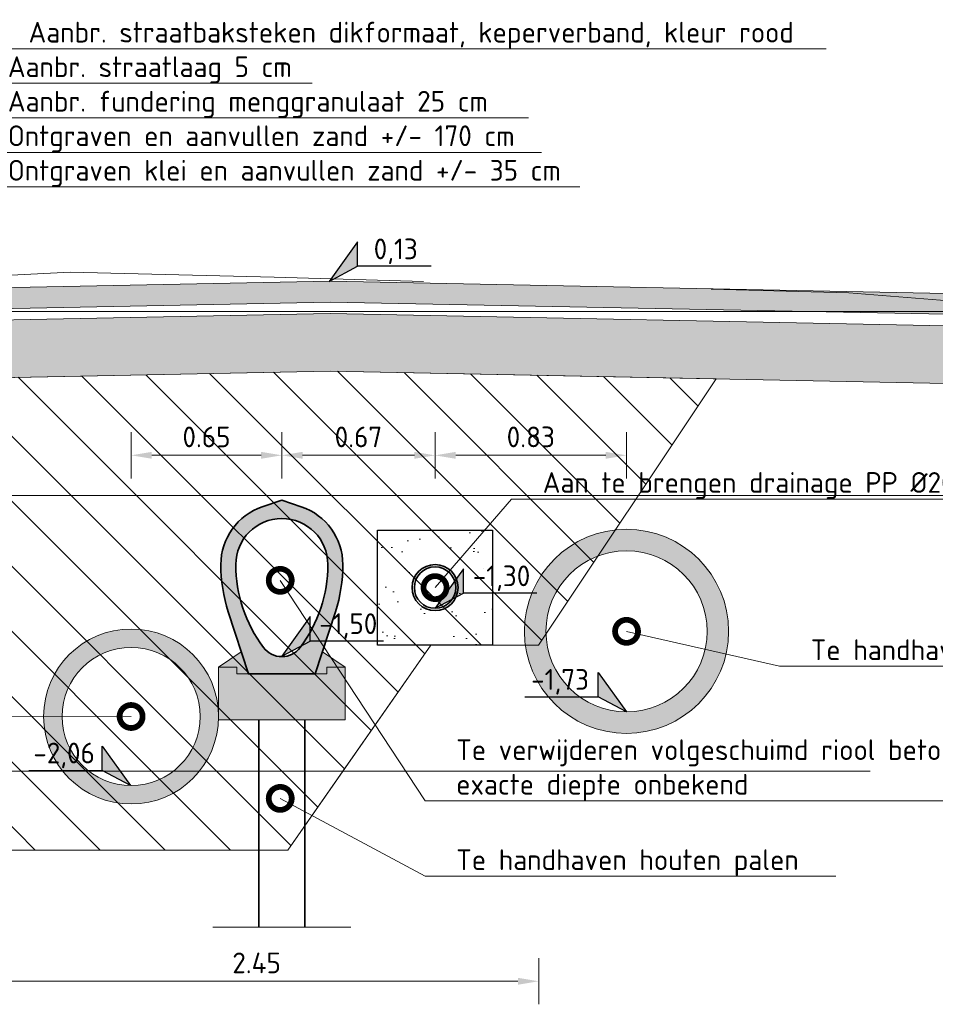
# Model space of a CAD drawing. Header units: metres. Extents: x 92403 to 95147, y 464428 to 465602.
# Tile 45 of 256: x 92437.15 to 92441.13, y 465043.12 to 465047.4. Entities that reach past the tile are written whole.
import ezdxf
from ezdxf import colors
from ezdxf.entities.mleader import LeaderData, LeaderLine
from ezdxf.enums import TextEntityAlignment as Align
from ezdxf.math import Vec2, Vec3

# ---------------------------------------------------------------- set-up
doc = ezdxf.new("R2010")
doc.units = ezdxf.units.M
for name, pattern in [('AL-NAP_LIJN', [15.25, 12, -1.5, 0.25, -1.5]), ('DASHED', [0.75, 0.5, -0.25]), ('RI-DRAINAGE', [19.2, 6, -1.8, 1.8, -1.8, 2.4, -1.8, 1.8, -1.8]), ('XX-AFBREEK', [7, 4, -1, 1, -1])]:
    doc.linetypes.add(name, pattern=pattern)
doc.layers.get('0').update_dxf_attribs({"linetype": 'CONTINUOUS'})
doc.layers.get('Defpoints').update_dxf_attribs({"linetype": 'CONTINUOUS'})
doc.layers.add('00_ 06-gps', color=7, linetype='CONTINUOUS')
for name, color, linetype, lineweight in [('B-WE-OG-HOOGTELIJN-G', 7, 'CONTINUOUS', 18), ('B-WE-VH-VERHARDING_FUNDERING-A-100', 252, 'CONTINUOUS', 18), ('B-WE-VH-VERHARDING_FUNDERING-A-50', 252, 'CONTINUOUS', 18), ('N-WE-GW-GROND_ZAND-AD-50', 7, 'CONTINUOUS', 18), ('N-WE-GW-GROND_ZAND_CUNETZAND-WERK-A-200', 7, 'CONTINUOUS', 18), ('N-WE-RI-DRAINAGE_DRAIN-G', 90, 'RI-DRAINAGE', 35), ('N-WE-VH-VERHARDING_FUNDERING-A-50', 252, 'CONTINUOUS', 18), ('X-XX-AL-AFBREEKLIJN-G', 7, 'XX-AFBREEK', 18), ('X-XX-AL-DETAIL1-G', 7, 'CONTINUOUS', 18), ('X-XX-AL-DETAIL1-GD', 7, 'CONTINUOUS', 25), ('X-XX-AL-DETAIL1-M', 7, 'CONTINUOUS', 18), ('X-XX-AL-DETAIL1-T18', 7, 'CONTINUOUS', 18), ('X-XX-AL-DETAIL3-G', 7, 'CONTINUOUS', 35), ('X-XX-AL-HOOGTELABEL-S', 7, 'CONTINUOUS', 25), ('X-XX-AL-NAP-G', 7, 'AL-NAP_LIJN', 18), ('X-XX-AL-RMB - profiel', 7, 'CONTINUOUS', 9)]:
    doc.layers.add(name, color=color, linetype=linetype, lineweight=lineweight)
for name, color, linetype, lineweight, true_color in [('B-WE-RI-GWA-V', 7, 'CONTINUOUS', 18, 0xff8400), ('N-WE-RI-HWA-V', 7, 'CONTINUOUS', 18, 0x007bff), ('N-WE-VH-VERHARDING_STRAATBAKSTEEN-DIK-ELLEBOOG-A', 7, 'CONTINUOUS', 25, 0xe1bfb7)]:
    doc.layers.add(name, color=color, linetype=linetype, lineweight=lineweight, true_color=true_color)
doc.styles.add('NLCS-ISO', font='NLCS-ISO.ttf')
doc.styles.add('NLCS-ISO-M50-T18', font='NLCS-ISO.ttf', dxfattribs={"height": 0.09})
doc.dimstyles.new('NLCS-M50-T18-PIJL_L2_H1', dxfattribs={"dimscale": 0.05, "dimtxt": 2.5, "dimasz": 1.8, "dimexe": 2, "dimexo": 2, "dimgap": 0.7, "dimtad": 1, "dimzin": 0, "dimdsep": 46, "dimtxsty": 'NLCS-ISO-M50-T18', "dimcen": 2.5, "dimdle": 2, "dimclrd": 256, "dimclre": 256, "dimclrt": 10, "dimadec": 1, "dimazin": 0, "dimtfac": 1, "dimtdec": 3, "dimtofl": 0, "dimtmove": 0, "dimatfit": 3, "dimfxl": 2, "dimfxlon": 1, "dimtfillclr": 256, "dimtolj": 1, "dimtzin": 0, "dimlwd": -1, "dimlwe": -1, "dimarcsym": 0})
pattern_1 = [(135, (0, 0), (-0.14142135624, -0.14142135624), [])]

# ---------------------------------------------------------------- blocks, each defined once
blk = doc.blocks.new('SAL-HOOGTELABEL_02-SO')
for p, q in [((2.461, 3.435), (0, 0)), ((2.461, 1.312), (2.461, 3.435)), ((0, 0), (2.461, 1.312)), ((8.838, 1.312), (2.461, 1.312))]:
    blk.add_line(p, q)
blk.add_solid([(2.461, 3.435), (0, 0), (2.461, 1.312)])
at = {"style": 'NLCS-ISO'}
blk.add_attdef('...', text='', height=1.8, dxfattribs=at).set_placement((5.773, 2.615), align=Align.MIDDLE)
blk = doc.blocks.new('_DotSmall')
at = {"const_width": 0.5}
blk.add_lwpolyline([(-0.0625, 0, 1), (0.0625, 0, 1)], format="xyb", close=True, dxfattribs=at)
blk = doc.blocks.new('*D902')
at = {"layer": 'Defpoints', "color": 0, "transparency": 16777216}
for p in [(92439.4044, 465044.6797), (92436.9542, 465043.7897), (92439.4044, 465043.2193)]:
    blk.add_point(p, dxfattribs=at)
at = {"layer": 'X-XX-AL-DETAIL1-M', "transparency": 16777216}
for p, q in [((92436.9542, 465043.3193), (92436.9542, 465043.1193)), ((92439.4044, 465043.3193), (92439.4044, 465043.1193)), ((92437.0442, 465043.2193), (92439.3144, 465043.2193))]:
    blk.add_line(p, q, dxfattribs=at)
for points in [[(92437.0442, 465043.2343), (92437.0442, 465043.2043), (92436.9542, 465043.2193)], [(92439.3144, 465043.2343), (92439.3144, 465043.2043), (92439.4044, 465043.2193)]]:
    blk.add_solid(points, dxfattribs=at)
at = {"layer": 'X-XX-AL-DETAIL1-M', "color": 10, "transparency": 16777216, "insert": (92438.1793, 465043.2993), "char_height": 0.09, "attachment_point": 5, "style": 'NLCS-ISO-M50-T18'}
blk.add_mtext('\\A1;2.45', dxfattribs=at)
blk = doc.blocks.new('*D903')
at = {"layer": 'Defpoints', "color": 0, "transparency": 16777216}
for p in [(92438.2888, 465045.5044), (92437.6342, 465044.6697), (92438.2888, 465044.6297)]:
    blk.add_point(p, dxfattribs=at)
at = {"layer": 'X-XX-AL-DETAIL1-M', "transparency": 16777216}
for p, q in [((92437.6342, 465045.4044), (92437.6342, 465045.6044)), ((92438.2888, 465045.4044), (92438.2888, 465045.6044)), ((92437.7242, 465045.5044), (92438.1988, 465045.5044))]:
    blk.add_line(p, q, dxfattribs=at)
for points in [[(92437.7242, 465045.5194), (92437.7242, 465045.4894), (92437.6342, 465045.5044)], [(92438.1988, 465045.5194), (92438.1988, 465045.4894), (92438.2888, 465045.5044)]]:
    blk.add_solid(points, dxfattribs=at)
at = {"layer": 'X-XX-AL-DETAIL1-M', "color": 10, "transparency": 16777216, "insert": (92437.9615, 465045.5844), "char_height": 0.09, "attachment_point": 5, "style": 'NLCS-ISO-M50-T18'}
blk.add_mtext('\\A1;0.65', dxfattribs=at)
blk = doc.blocks.new('*D904')
at = {"layer": 'Defpoints', "color": 0, "transparency": 16777216}
for p in [(92438.9544, 465045.5044), (92438.9544, 465044.8397), (92438.2888, 465044.6297)]:
    blk.add_point(p, dxfattribs=at)
at = {"layer": 'X-XX-AL-DETAIL1-M', "transparency": 16777216}
for p, q in [((92438.2888, 465045.4044), (92438.2888, 465045.6044)), ((92438.9544, 465045.4044), (92438.9544, 465045.6044)), ((92438.3788, 465045.5044), (92438.8644, 465045.5044))]:
    blk.add_line(p, q, dxfattribs=at)
for points in [[(92438.3788, 465045.5194), (92438.3788, 465045.4894), (92438.2888, 465045.5044)], [(92438.8644, 465045.5194), (92438.8644, 465045.4894), (92438.9544, 465045.5044)]]:
    blk.add_solid(points, dxfattribs=at)
at = {"layer": 'X-XX-AL-DETAIL1-M', "color": 10, "transparency": 16777216, "insert": (92438.6216, 465045.5844), "char_height": 0.09, "attachment_point": 5, "style": 'NLCS-ISO-M50-T18'}
blk.add_mtext('\\A1;0.67', dxfattribs=at)
blk = doc.blocks.new('*D905')
at = {"layer": 'Defpoints', "color": 0, "transparency": 16777216}
for p in [(92439.786, 465045.5044), (92438.9544, 465044.8397), (92439.786, 465044.7397)]:
    blk.add_point(p, dxfattribs=at)
at = {"layer": 'X-XX-AL-DETAIL1-M', "transparency": 16777216}
for p, q in [((92438.9544, 465045.4044), (92438.9544, 465045.6044)), ((92439.786, 465045.4044), (92439.786, 465045.6044)), ((92439.0444, 465045.5044), (92439.696, 465045.5044))]:
    blk.add_line(p, q, dxfattribs=at)
for points in [[(92439.0444, 465045.5194), (92439.0444, 465045.4894), (92438.9544, 465045.5044)], [(92439.696, 465045.5194), (92439.696, 465045.4894), (92439.786, 465045.5044)]]:
    blk.add_solid(points, dxfattribs=at)
at = {"layer": 'X-XX-AL-DETAIL1-M', "color": 10, "transparency": 16777216, "insert": (92439.3702, 465045.5844), "char_height": 0.09, "attachment_point": 5, "style": 'NLCS-ISO-M50-T18'}
blk.add_mtext('\\A1;0.83', dxfattribs=at)

msp = doc.modelspace()

# ---------------------------------------------------------------- hatches: boundary and pattern name
at = {"layer": '00_ 06-gps'}
h = msp.add_hatch(color=252, dxfattribs=at)
h.dxf.hatch_style = 1
edge = h.paths.add_edge_path()
edge.add_line((92438.203862, 465045.280673), (92438.288862, 465045.309673))
edge.add_line((92438.288862, 465045.309673), (92438.373537, 465045.28078))
edge.add_arc((92438.288862, 465045.029673), 0.265, 0, 71.365414, ccw=False)
edge.add_arc((92437.873438, 465045.030887), 0.680425, 342.358036, 359.897698, ccw=False)
edge.add_line((92438.521862, 465044.824673), (92438.433862, 465044.554673))
edge.add_line((92438.433862, 465044.554673), (92438.143862, 465044.554673))
edge.add_line((92438.143862, 465044.554673), (92438.056507, 465044.823873))
edge.add_arc((92438.688862, 465045.029673), 0.665, 180, 198.027458, ccw=False)
edge.add_arc((92438.288867, 465045.029671), 0.265005, 108.709354, 179.99965, ccw=False)
edge = h.paths.add_edge_path(flags=16)
edge.add_arc((92438.288862, 465045.029673), 0.2, 0, 180, ccw=False)
edge.add_arc((92437.888862, 465045.029673), 0.6, -36.870719, 0, ccw=False)
edge.add_arc((92438.288862, 465044.729688), 0.100009, 216.860442, 323.117993, ccw=False)
edge.add_arc((92438.688862, 465045.029673), 0.6, 180, 216.867125, ccw=False)
at = {"layer": 'B-WE-RI-GWA-V'}
h = msp.add_hatch(color=256, dxfattribs=at)
h.dxf.hatch_style = 1
edge = h.paths.add_edge_path()
edge.add_arc((92439.786047, 465044.739679), 0.443333, 0, 360)
edge = h.paths.add_edge_path(flags=17)
edge.add_arc((92439.786047, 465044.739679), 0.35, 0, 360)
at = {"layer": 'B-WE-VH-VERHARDING_FUNDERING-A-100'}
h = msp.add_hatch(color=256, dxfattribs=at)
h.dxf.hatch_style = 1
h.paths.add_polyline_path([(92438.563862, 465044.554673), (92438.563862, 465044.584673), (92438.483862, 465044.584673), (92438.483862, 465044.554673), (92438.093862, 465044.554673), (92438.093862, 465044.584673), (92438.013862, 465044.584673), (92438.013862, 465044.554673), (92438.013862, 465044.354673), (92438.563862, 465044.354673)])
h.paths.add_polyline_path([(92438.465187, 465044.650784), (92438.433862, 465044.554673), (92438.483862, 465044.554673), (92438.483862, 465044.584673), (92438.563862, 465044.584673)])
h.paths.add_polyline_path([(92438.112649, 465044.650859), (92438.013862, 465044.584673), (92438.093862, 465044.584673), (92438.093862, 465044.554673), (92438.143862, 465044.554673)])
at = {"layer": 'B-WE-VH-VERHARDING_FUNDERING-A-50'}
h = msp.add_hatch(dxfattribs=at)
h.set_pattern_fill('AVH-FUNDERING_GRANULAAT', color=256, scale=0.03, pattern_type=2)
h.set_pattern_definition([(0, (0.285, 0.192), (0, 0.3), [0, -0.3]), (0, (0.288, 0.087), (0, 0.3), [0, -0.3]), (0, (0.297, 0.249), (0, 0.3), [0, -0.3]), (338.1986, (0.141, 0.156), (0.900000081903, -0.29999997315), [0.0323109, -1.5832386]), (216.8699, (0.171, 0.144), (0.899999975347, 0.600000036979), [0.015, -1.485]), (130.6013, (0.159, 0.135), (1.5000001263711, -1.7999997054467), [0.0276585, -2.7382047]), (206.5651, (0.06, 0.099), (-0.299999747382, -0.30000039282), [0.0067083, -0.6641121]), (326.3099, (0.054, 0.096), (0.599999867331, -0.300000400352), [0.0108168, -1.0708488]), (108.4349, (0.063, 0.09), (-0.299999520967, 0.600000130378), [0.0094869, -0.9391965]), (225, (0.252, 0.069), (-5e-17, -0.30000009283), [0.0127278, -0.4115361]), (0, (0.243, 0.06), (0.3, 0.3), [0.018, -0.282]), (135, (0.261, 0.06), (-0.30000009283, 3e-17), [0.0127278, -0.4115361]), (251.5651, (0.216, 0.261), (0.299999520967, 0.600000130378), [0.0094869, -0.9391965]), (0, (0.213, 0.252), (0.3, 0.3), [0.015, -0.285]), (143.1301, (0.228, 0.252), (-0.899999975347, 0.600000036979), [0.015, -1.485]), (213.6901, (0.057, 0.264), (0.599999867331, 0.300000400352), [0.0108168, -1.0708488]), (341.5651, (0.048, 0.258), (-0.600000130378, 0.299999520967), [0.0189738, -0.9297096]), (126.8699, (0.066, 0.252), (0.600000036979, -0.899999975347), [0.015, -1.485]), (0, (0.144, 0.252), (0, 0.3), [0, -0.3]), (0, (0.063, 0.174), (0, 0.3), [0, -0.3]), (0, (0.147, 0.063), (0, 0.3), [0, -0.3]), (0, (0.228, 0.156), (0, 0.3), [0, -0.3]), (0, (0.141, 0.207), (0, 0.3), [0, -0.3]), (0, (0.075, 0.216), (0, 0.3), [0, -0.3]), (0, (0.102, 0.198), (0, 0.3), [0, -0.3]), (0, (0.09, 0.126), (0, 0.3), [0, -0.3]), (0, (0.018, 0.138), (0, 0.3), [0, -0.3]), (0, (0.021, 0.207), (0, 0.3), [0, -0.3]), (0, (0.012, 0.273), (0, 0.3), [0, -0.3]), (0, (0.105, 0.285), (0, 0.3), [0, -0.3]), (0, (0.171, 0.297), (0, 0.3), [0, -0.3]), (0, (0.276, 0.285), (0, 0.3), [0, -0.3]), (0, (0.204, 0.192), (0, 0.3), [0, -0.3]), (0, (0.174, 0.246), (0, 0.3), [0, -0.3]), (0, (0.198, 0.102), (0, 0.3), [0, -0.3]), (0, (0.108, 0.087), (0, 0.3), [0, -0.3]), (0, (0.198, 0.021), (0, 0.3), [0, -0.3]), (0, (0.099, 0.039), (0, 0.3), [0, -0.3]), (0, (0.003, 0.03), (0, 0.3), [0, -0.3]), (0, (0.039, 0.015), (0, 0.3), [0, -0.3]), (0, (0.042, 0.057), (0, 0.3), [0, -0.3]), (0, (0.243, 0.009), (0, 0.3), [0, -0.3]), (0, (0.279, 0.132), (0, 0.3), [0, -0.3]), (0, (0.264, 0.222), (0, 0.3), [0, -0.3]), (0, (0.126, 0.006), (0, 0.3), [0, -0.3])])
h.paths.add_polyline_path([(92446.246868, 465045.915373), (92446.246868, 465046.129679), (92444.459605, 465046.129679), (92441.247984, 465046.065449), (92438.498658, 465046.120428), (92435.748658, 465046.065428), (92435.748658, 465046.035479), (92435.749164, 465045.990479), (92435.553658, 465045.990479), (92435.303658, 465045.990479), (92435.24869, 465045.990479), (92435.251209, 465045.805429), (92438.498659, 465045.870378), (92441.247984, 465045.815399)])
h.paths.add_polyline_path([(92444.459605, 465046.129679), (92446.246868, 465046.129679), (92446.246868, 465046.165423)])
at = {"layer": 'N-WE-GW-GROND_ZAND-AD-50'}
h = msp.add_hatch(dxfattribs=at)
h.set_pattern_fill('AGW-GROND_ZAND', color=256, scale=0.1, pattern_type=2)
h.set_pattern_definition([(37.5, (-2123.68636, 454.9705), (-0.00629933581, 0.1926823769), [0, -0.152, 0, -0.17, 0, -0.1625]), (7.5, (-2123.68636, 454.9705), (0.17697767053, 0.28221460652), [0, -0.082, 0, -0.137, 0, -0.0525]), (327.5, (-2123.80936, 454.9705), (0.311414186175, 0.000565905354), [0, -0.05, 0, -0.18, 0, -0.235]), (317.5, (-2123.80936, 454.9705), (0.30061266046, 0.0877675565), [0, -0.025, 0, -0.118, 0, -0.135])])
h.paths.add_polyline_path([(92438.704392, 465044.679679), (92439.204392, 465044.679679), (92439.204392, 465045.179679), (92438.954392, 465045.179679), (92438.704392, 465045.179679)])
h.paths.add_polyline_path([(92439.054392, 465044.929679, -1), (92438.854392, 465044.929679, -1)], flags=16)
at = {"layer": 'N-WE-GW-GROND_ZAND_CUNETZAND-WERK-A-200'}
h = msp.add_hatch(dxfattribs=at)
h.set_pattern_fill('AGW-WERK_ONTGRAVEN', color=256, scale=0.04, pattern_type=2)
h.set_pattern_definition(pattern_1)
h.paths.add_polyline_path([(92436.725562, 465044.132679), (92435.605668, 465045.812519), (92438.498659, 465045.870378), (92440.175832, 465045.836839), (92439.404392, 465044.679679), (92438.935786, 465044.679679), (92438.553772, 465044.132679)])
h = msp.add_hatch(dxfattribs=at)
h.set_pattern_fill('AGW-WERK_ONTGRAVEN', color=3, scale=0.04, pattern_type=2)
h.set_pattern_definition(pattern_1)
h.paths.add_polyline_path([(92436.725562, 465044.132679), (92438.553772, 465044.132679), (92438.314228, 465043.789679), (92436.954228, 465043.789679)])
at = {"layer": 'N-WE-RI-HWA-V'}
h = msp.add_hatch(color=256, dxfattribs=at)
h.dxf.hatch_style = 1
edge = h.paths.add_edge_path()
edge.add_arc((92437.634228, 465044.369679), 0.38, 0, 360)
edge = h.paths.add_edge_path(flags=17)
edge.add_arc((92437.634228, 465044.369679), 0.3, 0, 360)
at = {"layer": 'N-WE-VH-VERHARDING_STRAATBAKSTEEN-DIK-ELLEBOOG-A', "lineweight": 0, "ltscale": 1}
h = msp.add_hatch(color=256, dxfattribs=at)
h.dxf.hatch_style = 1
h.paths.add_polyline_path([(92441.959021, 465046.129679), (92441.24809, 465046.129679), (92441.247984, 465046.115459)])
h.paths.add_polyline_path([(92441.24809, 465046.129679), (92440.536884, 465046.129679), (92441.247984, 465046.115459)])
h.paths.add_polyline_path([(92446.246868, 465046.305443), (92441.248658, 465046.205479), (92441.24809, 465046.129679), (92441.959021, 465046.129679), (92446.246868, 465046.215433)])
h.paths.add_polyline_path([(92441.248658, 465046.205479), (92438.498658, 465046.260479), (92435.748658, 465046.205479), (92435.748658, 465046.129679), (92436.460683, 465046.129679), (92438.498658, 465046.170438), (92440.536884, 465046.129679), (92441.24809, 465046.129679)])

# ---------------------------------------------------------------- linework, layer by layer
at = {"layer": 'B-WE-OG-HOOGTELIJN-G', "color": 1, "linetype": 'DASHED', "ltscale": 5, "flags": 128}
msp.add_lwpolyline([(92446.396868, 465046.303679), (92444.13407, 465046.234679), (92442.346382, 465046.197679), (92441.648268, 465046.139679), (92440.750946, 465046.209679), (92438.254964, 465046.277679), (92437.369228, 465046.299679), (92436.165698, 465046.242679), (92434.352996, 465046.185679), (92434.310806, 465046.279679), (92434.202894, 465046.290679), (92433.001266, 465046.332679), (92431.368658, 465046.332679)], dxfattribs=at)
at = {"layer": 'N-WE-RI-DRAINAGE_DRAIN-G', "linetype": 'ByBlock'}
for radius in [0.1, 0.09]:
    msp.add_circle((92438.954392, 465044.929679), radius, dxfattribs=at)
at = {"layer": 'N-WE-VH-VERHARDING_FUNDERING-A-50'}
msp.add_lwpolyline([(92440.175832, 465045.836839), (92439.404392, 465044.679679), (92438.935786, 465044.679679), (92438.314228, 465043.789679), (92436.954228, 465043.789679), (92435.605668, 465045.812519)], dxfattribs=at)
at = {"layer": 'N-WE-VH-VERHARDING_FUNDERING-A-50', "flags": 128}
msp.add_lwpolyline([(92436.725562, 465044.132679), (92438.553772, 465044.132679), (92438.314228, 465043.789679), (92436.954228, 465043.789679), (92436.725562, 465044.132679)], dxfattribs=at)
at = {"layer": 'X-XX-AL-AFBREEKLIJN-G', "ltscale": 0.5}
msp.add_line((92437.988862, 465043.454993), (92438.588862, 465043.454993), dxfattribs=at)
at = {"layer": 'X-XX-AL-AFBREEKLIJN-G', "color": 251, "flags": 128}
msp.add_lwpolyline([(92447.843722, 465044.132679), (92431.368658, 465044.132679)], dxfattribs=at)
at = {"layer": 'X-XX-AL-DETAIL1-G'}
for centre, radius in [((92439.786047, 465044.739679), 0.443333), ((92439.786047, 465044.739679), 0.35), ((92437.634228, 465044.369679), 0.38), ((92437.634228, 465044.369679), 0.3)]:
    msp.add_circle(centre, radius, dxfattribs=at)
at = {"layer": 'X-XX-AL-DETAIL1-GD', "flags": 128}
msp.add_lwpolyline([(92438.954392, 465045.179679), (92439.204392, 465045.179679), (92439.204392, 465044.679679), (92438.704392, 465044.679679), (92438.704392, 465045.179679), (92438.954392, 465045.179679)], dxfattribs=at)
at = {"layer": 'X-XX-AL-DETAIL3-G'}
for p, q in [((92438.188862, 465044.354673), (92438.188862, 465043.454993)), ((92438.388862, 465044.354673), (92438.388862, 465043.454993))]:
    msp.add_line(p, q, dxfattribs=at)
at = {"layer": 'X-XX-AL-DETAIL3-G', "flags": 128}
for points in [[(92438.203862, 465045.280673), (92438.288862, 465045.309673), (92438.373537, 465045.28078, -0.32186121), (92438.553862, 465045.029673, -0.07668098), (92438.521862, 465044.824673), (92438.433862, 465044.554673), (92438.143862, 465044.554673), (92438.056507, 465044.823873, -0.07882226), (92438.023862, 465045.029673, -0.32149954), (92438.203862, 465045.280673)], [(92438.088862, 465045.029673, -1), (92438.488862, 465045.029673, -0.16228134), (92438.368856, 465044.669666, -0.49998552), (92438.208844, 465044.669696, -0.16226524), (92438.088862, 465045.029673)]]:
    msp.add_lwpolyline(points, format="xyb", close=True, dxfattribs=at)
at = {"layer": 'X-XX-AL-NAP-G', "color": 142, "flags": 128}
for points in [[(92446.746868, 465046.129679), (92430.266985, 465046.129679)], [(92446.746868, 465045.329679), (92430.266985, 465045.329679)]]:
    msp.add_lwpolyline(points, dxfattribs=at)
at = {"layer": 'X-XX-AL-RMB - profiel', "flags": 128}
for points in [[(92446.246868, 465046.305443), (92441.248658, 465046.205479), (92438.498658, 465046.260479), (92435.748658, 465046.205479), (92435.748658, 465046.115438), (92438.498658, 465046.170438), (92441.247984, 465046.115459), (92446.246868, 465046.215433)], [(92438.013862, 465044.584673), (92438.013862, 465044.554673), (92438.013862, 465044.354673), (92438.563862, 465044.354673), (92438.563862, 465044.554673), (92438.563862, 465044.584673), (92438.483862, 465044.584673), (92438.483862, 465044.554673), (92438.093862, 465044.554673), (92438.093862, 465044.584673)]]:
    msp.add_lwpolyline(points, close=True, dxfattribs=at)
for points in [[(92435.748658, 465046.065428), (92438.498658, 465046.120428), (92441.247984, 465046.065449), (92446.246868, 465046.165423)], [(92435.24869, 465045.990479), (92435.251209, 465045.805429), (92438.498659, 465045.870378), (92441.247984, 465045.815399), (92446.246868, 465045.915373)], [(92436.725562, 465044.132679), (92435.605668, 465045.812519), (92438.498659, 465045.870378), (92440.175832, 465045.836839), (92439.404392, 465044.679679), (92438.935786, 465044.679679), (92438.553772, 465044.132679), (92436.725562, 465044.132679)], [(92438.013862, 465044.584673), (92438.112649, 465044.650859)], [(92438.563862, 465044.584673), (92438.465187, 465044.650784)]]:
    msp.add_lwpolyline(points, dxfattribs=at)

# ---------------------------------------------------------------- block references
at = {"layer": 'X-XX-AL-HOOGTELABEL-S', "xscale": 0.05000000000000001, "yscale": 0.05000000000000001, "zscale": 0.05000000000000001}
for p, values in [((92438.494991, 465046.260027), {'...': '0,13'}), ((92438.954392, 465044.839679), {'...': '-1,30'}), ((92438.288843, 465044.631703), {'...': '-1,50'})]:
    msp.add_blockref('SAL-HOOGTELABEL_02-SO', p, dxfattribs=at).add_auto_attribs(values)
at = {"layer": 'X-XX-AL-HOOGTELABEL-S'}
ref = msp.add_blockref('SAL-HOOGTELABEL_02-SO', (92439.786047, 465044.389679), dxfattribs=dict(at, xscale=-0.05000000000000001, yscale=0.05000000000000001, zscale=0.05000000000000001))
ref.add_attrib('...', '-1,73', dxfattribs={"layer": '0', "height": 0.09, "style": 'NLCS-ISO'}).set_placement((92439.497409, 465044.520441), align=Align.MIDDLE)
ref = msp.add_blockref('SAL-HOOGTELABEL_02-SO', (92437.631774, 465044.069689), dxfattribs=dict(at, xscale=-0.05000000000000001, yscale=0.05000000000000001, zscale=0.05000000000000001))
ref.add_attrib('...', '-2,06', dxfattribs={"layer": '0', "height": 0.09, "style": 'NLCS-ISO'}).set_placement((92437.343137, 465044.200451), align=Align.MIDDLE)

# ---------------------------------------------------------------- dimensions: what is measured, and where the dimension line sits
at = {"layer": 'X-XX-AL-DETAIL1-M'}
for base, p1, p2, picture, middle in [((92438.288843, 465045.504448), (92437.634228, 465044.669679), (92438.288843, 465044.629679), '*D903', (92437.961535, 465045.584448)), ((92439.404392, 465043.219321), (92436.954228, 465043.789679), (92439.404392, 465044.679679), '*D902', (92438.17931, 465043.299321))]:
    dim = msp.add_linear_dim(base=base, p1=p1, p2=p2, dimstyle='NLCS-M50-T18-PIJL_L2_H1', dxfattribs=at)
    dim.commit()
    dim.dimension.update_dxf_attribs({"geometry": picture, "text_midpoint": middle})
for base, p1, p2, picture, middle in [((92438.954392, 465045.504448), (92438.288843, 465044.629679), (92438.954392, 465044.839679), '*D904', (92438.621617, 465045.584448)), ((92439.786047, 465045.504448), (92438.954392, 465044.839679), (92439.786047, 465044.739679), '*D905', (92439.370219, 465045.584448))]:
    dim = msp.add_linear_dim(base=base, p1=p1, p2=p2, dimstyle='NLCS-M50-T18-PIJL_L2_H1', override={"dimtmove": 1}, dxfattribs=at)
    dim.commit()
    dim.dimension.update_dxf_attribs({"geometry": picture, "text_midpoint": middle})

# ---------------------------------------------------------------- leaders
at = {"layer": 'X-XX-AL-DETAIL1-T18'}
ml = msp.add_multileader_mtext('Standard', dxfattribs=at)
ml.set_content('\\pxi-3,l4,t4;{\\C256;Aanbr. straatbaksteken dikformaat, keperverband, kleur rood}', color=10, style='NLCS-ISO-M50-T18')
ml.set_leader_properties(color=256, lineweight=-1)
ml.set_arrow_properties(name='DOTSMALL')
ml.build(insert=Vec2(0, 0))
ml.multileader.update_dxf_attribs({"text_left_attachment_type": 5, "text_right_attachment_type": 5, "dogleg_length": 0.09, "arrow_head_size": 0.2})
ctx = ml.context
ctx.base_point, ctx.char_height, ctx.arrow_head_size, ctx.landing_gap_size, ctx.plane_origin = Vec3(92437.053779, 465047.270627), 0.09, 0.2, 0.045, Vec3(92436.963779, 465046.458527)
ctx.left_attachment, ctx.right_attachment = 5, 5
notes = []
notes.append((ctx, [(0, (1, 1, 0), (92436.963779, 465047.270627), (1, 0), 0.09, [(0, [(92436.963779, 465046.193531)], 0, [])])]))
ctx.mtext.insert, ctx.mtext.flow_direction = Vec3(92437.098779, 465047.387627), 5
ml = msp.add_multileader_mtext('Standard', dxfattribs=at)
ml.set_content('{\\C256;Aanbr. straatlaag 5 cm }', color=10, style='NLCS-ISO-M50-T18')
ml.set_leader_properties(color=256, lineweight=-1)
ml.set_arrow_properties(name='DOTSMALL')
ml.build(insert=Vec2(0, 0))
ml.multileader.update_dxf_attribs({"text_left_attachment_type": 5, "text_right_attachment_type": 5, "dogleg_length": 0.09, "arrow_head_size": 0.2})
ctx = ml.context
ctx.base_point, ctx.char_height, ctx.arrow_head_size, ctx.landing_gap_size, ctx.plane_origin = Vec3(92437.053779, 465047.120627), 0.09, 0.2, 0.045, Vec3(92436.963779, 465046.308527)
ctx.left_attachment, ctx.right_attachment = 5, 5
notes.append((ctx, [(0, (1, 1, 0), (92436.963779, 465047.120627), (1, 0), 0.09, [(0, [(92436.963779, 465046.111051)], 0, [])])]))
ctx.mtext.insert, ctx.mtext.width, ctx.mtext.flow_direction = Vec3(92437.098779, 465047.237627), 4.0068021, 5
ml = msp.add_multileader_mtext('Standard', dxfattribs=at)
ml.set_content('{\\C256;Aanbr. fundering menggranulaat 25 cm}', color=10, style='NLCS-ISO-M50-T18')
ml.set_leader_properties(color=256, lineweight=-1)
ml.set_arrow_properties(name='DOTSMALL')
ml.build(insert=Vec2(0, 0))
ml.multileader.update_dxf_attribs({"text_left_attachment_type": 5, "text_right_attachment_type": 5, "dogleg_length": 0.09, "arrow_head_size": 0.2})
ctx = ml.context
ctx.base_point, ctx.char_height, ctx.arrow_head_size, ctx.landing_gap_size, ctx.plane_origin = Vec3(92437.053779, 465046.970627), 0.09, 0.2, 0.045, Vec3(92436.963779, 465046.158527)
ctx.left_attachment, ctx.right_attachment = 5, 5
notes.append((ctx, [(0, (1, 1, 0), (92436.963779, 465046.970627), (1, 0), 0.09, [(0, [(92436.963779, 465045.933745)], 0, [])])]))
ctx.mtext.insert, ctx.mtext.flow_direction = Vec3(92437.098779, 465047.087627), 5
ml = msp.add_multileader_mtext('Standard', dxfattribs=at)
ml.set_content('{\\C256;Ontgraven en aanvullen zand +/- 170 cm}', color=10, style='NLCS-ISO-M50-T18')
ml.set_leader_properties(color=256, lineweight=-1)
ml.set_arrow_properties(name='DOTSMALL')
ml.build(insert=Vec2(0, 0))
ml.multileader.update_dxf_attribs({"text_left_attachment_type": 5, "text_right_attachment_type": 5, "dogleg_length": 0.09, "arrow_head_size": 0.2})
ctx = ml.context
ctx.base_point, ctx.char_height, ctx.arrow_head_size, ctx.landing_gap_size, ctx.plane_origin = Vec3(92437.053779, 465046.820627), 0.09, 0.2, 0.045, Vec3(92436.963779, 465046.008527)
ctx.left_attachment, ctx.right_attachment = 5, 5
notes.append((ctx, [(0, (1, 1, 0), (92436.963779, 465046.820627), (1, 0), 0.09, [(0, [(92436.963779, 465045.218939)], 0, [])])]))
ctx.mtext.insert, ctx.mtext.flow_direction = Vec3(92437.098779, 465046.937627), 5
ml = msp.add_multileader_mtext('Standard', dxfattribs=at)
ml.set_content('{\\C256;Ontgraven klei en aanvullen zand +/- 35 cm}', color=10, style='NLCS-ISO-M50-T18')
ml.set_leader_properties(color=256, lineweight=-1)
ml.set_arrow_properties(name='DOTSMALL')
ml.build(insert=Vec2(0, 0))
ml.multileader.update_dxf_attribs({"text_left_attachment_type": 5, "text_right_attachment_type": 5, "dogleg_length": 0.09, "arrow_head_size": 0.2})
ctx = ml.context
ctx.base_point, ctx.char_height, ctx.arrow_head_size, ctx.landing_gap_size, ctx.plane_origin = Vec3(92437.053779, 465046.670627), 0.09, 0.2, 0.045, Vec3(92436.963779, 465045.858527)
ctx.left_attachment, ctx.right_attachment = 5, 5
notes.append((ctx, [(0, (1, 1, 0), (92436.963779, 465046.670627), (1, 0), 0.09, [(0, [(92436.963779, 465043.959035)], 0, [])])]))
ctx.mtext.insert, ctx.mtext.flow_direction = Vec3(92437.098779, 465046.787627), 5
ml = msp.add_multileader_mtext('Standard', dxfattribs=at)
ml.set_content('{\\C256;Aan te brengen drainage PP %%C200mm incl. drainzand.}', color=10, style='NLCS-ISO-M50-T18')
ml.set_leader_properties(color=256, lineweight=-1)
ml.set_arrow_properties(name='DOTSMALL')
ml.build(insert=Vec2(0, 0))
ml.multileader.update_dxf_attribs({"text_left_attachment_type": 5, "text_right_attachment_type": 5, "dogleg_length": 0.09, "arrow_head_size": 0.2})
ctx = ml.context
ctx.base_point, ctx.char_height, ctx.arrow_head_size, ctx.landing_gap_size, ctx.plane_origin = Vec3(92439.37689, 465045.314428), 0.09, 0.2, 0.045, Vec3(92432.963797, 465046.123734)
ctx.left_attachment, ctx.right_attachment = 5, 5
notes.append((ctx, [(1, (1, 1, 0), (92439.28689, 465045.314428), (1, 0), 0.09, [(0, [(92438.954392, 465044.929679)], 0, [])])]))
ctx.mtext.insert, ctx.mtext.width, ctx.mtext.flow_direction = Vec3(92439.42189, 465045.431428), 3.00834132, 5
ml = msp.add_multileader_mtext('Standard', dxfattribs=at)
ml.set_content('{\\C256;Te verwijderen volgeschuimd riool beton 400/600\\Pexacte diepte onbekend}', color=10, style='NLCS-ISO-M50-T18')
ml.set_leader_properties(color=256, lineweight=-1)
ml.set_arrow_properties(name='DOTSMALL')
ml.build(insert=Vec2(0, 0))
ml.multileader.update_dxf_attribs({"text_left_attachment_type": 5, "text_right_attachment_type": 5, "dogleg_length": 0.09, "arrow_head_size": 0.2})
ctx = ml.context
ctx.base_point, ctx.char_height, ctx.arrow_head_size, ctx.landing_gap_size, ctx.plane_origin = Vec3(92439.001217, 465044.003425), 0.09, 0.2, 0.045, Vec3(92438.281847, 465045.861031)
ctx.left_attachment, ctx.right_attachment = 5, 5
notes.append((ctx, [(1, (1, 1, 0), (92438.911217, 465044.003425), (1, 0), 0.09, [(0, [(92438.281847, 465044.961187)], 0, [])])]))
ctx.mtext.insert, ctx.mtext.width, ctx.mtext.flow_direction = Vec3(92439.046217, 465044.270425), 3.00834132, 5
ml = msp.add_multileader_mtext('Standard', dxfattribs=at)
ml.set_content('{\\C256;Te handhaven gemengd riool beton %%C700mm}', color=10, style='NLCS-ISO-M50-T18')
ml.set_leader_properties(color=256, lineweight=-1)
ml.set_arrow_properties(name='DOTSMALL')
ml.build(insert=Vec2(0, 0))
ml.multileader.update_dxf_attribs({"text_left_attachment_type": 5, "text_right_attachment_type": 5, "dogleg_length": 0.09, "arrow_head_size": 0.2})
ctx = ml.context
ctx.base_point, ctx.char_height, ctx.arrow_head_size, ctx.landing_gap_size, ctx.plane_origin = Vec3(92440.541128, 465044.587707), 0.09, 0.2, 0.045, Vec3(92433.795453, 465045.933734)
ctx.left_attachment, ctx.right_attachment = 5, 5
notes.append((ctx, [(1, (1, 1, 0), (92440.451128, 465044.587707), (1, 0), 0.09, [(0, [(92439.786047, 465044.739679)], 0, [])])]))
ctx.mtext.insert, ctx.mtext.width, ctx.mtext.flow_direction = Vec3(92440.586128, 465044.704707), 3.00834132, 5
ml = msp.add_multileader_mtext('Standard', dxfattribs=at)
ml.set_content('{\\C256;Aan te brengen riool HWA beton %%C600mm}', color=10, style='NLCS-ISO-M50-T18')
ml.set_leader_properties(color=256, lineweight=-1)
ml.set_arrow_properties(name='DOTSMALL')
ml.build(insert=Vec2(0, 0))
ml.multileader.update_dxf_attribs({"text_left_attachment_type": 5, "text_right_attachment_type": 5, "dogleg_length": 0.09, "arrow_head_size": 0.2})
ctx = ml.context
ctx.base_point, ctx.char_height, ctx.arrow_head_size, ctx.landing_gap_size, ctx.plane_origin = Vec3(92433.827256, 465044.372008), 0.09, 0.2, 0.045, Vec3(92437.496311, 465045.279906)
ctx.left_attachment, ctx.right_attachment = 5, 5
notes.append((ctx, [(0, (1, 1, 0), (92436.302256, 465044.372008), (-1, 0), 0.09, [(0, [(92437.634228, 465044.369679)], 0, [])])]))
ctx.mtext.insert, ctx.mtext.flow_direction = Vec3(92433.872256, 465044.489008), 5
ml = msp.add_multileader_mtext('Standard', dxfattribs=at)
ml.set_content('{\\C256;Te handhaven houten palen }', color=10, style='NLCS-ISO-M50-T18')
ml.set_leader_properties(color=256, lineweight=-1)
ml.set_arrow_properties(name='DOTSMALL')
ml.build(insert=Vec2(0, 0))
ml.multileader.update_dxf_attribs({"text_left_attachment_type": 5, "text_right_attachment_type": 5, "dogleg_length": 0.09, "arrow_head_size": 0.2})
ctx = ml.context
ctx.base_point, ctx.char_height, ctx.arrow_head_size, ctx.landing_gap_size, ctx.plane_origin = Vec3(92439.001217, 465043.675541), 0.09, 0.2, 0.045, Vec3(92438.281847, 465044.913777)
ctx.left_attachment, ctx.right_attachment = 5, 5
notes.append((ctx, [(1, (1, 1, 0), (92438.911217, 465043.675541), (1, 0), 0.09, [(0, [(92438.281847, 465044.013933)], 0, [])])]))
ctx.mtext.insert, ctx.mtext.flow_direction = Vec3(92439.046217, 465043.792541), 5
for ctx, leaders in notes:
    for number, flags, end, landing, length, lines in leaders:
        leader = LeaderData()
        leader.index, (leader.has_last_leader_line, leader.has_dogleg_vector, leader.attachment_direction) = number, flags
        leader.last_leader_point, leader.dogleg_vector, leader.dogleg_length = Vec3(end), Vec3(landing), length
        for number, points, colour, breaks in lines:
            line = LeaderLine()
            line.index, line.vertices, line.color, line.breaks = number, Vec3.list(points), colors.encode_raw_color(colour), breaks
            leader.lines.append(line)
        ctx.leaders.append(leader)

doc.saveas('drawing.dxf')
